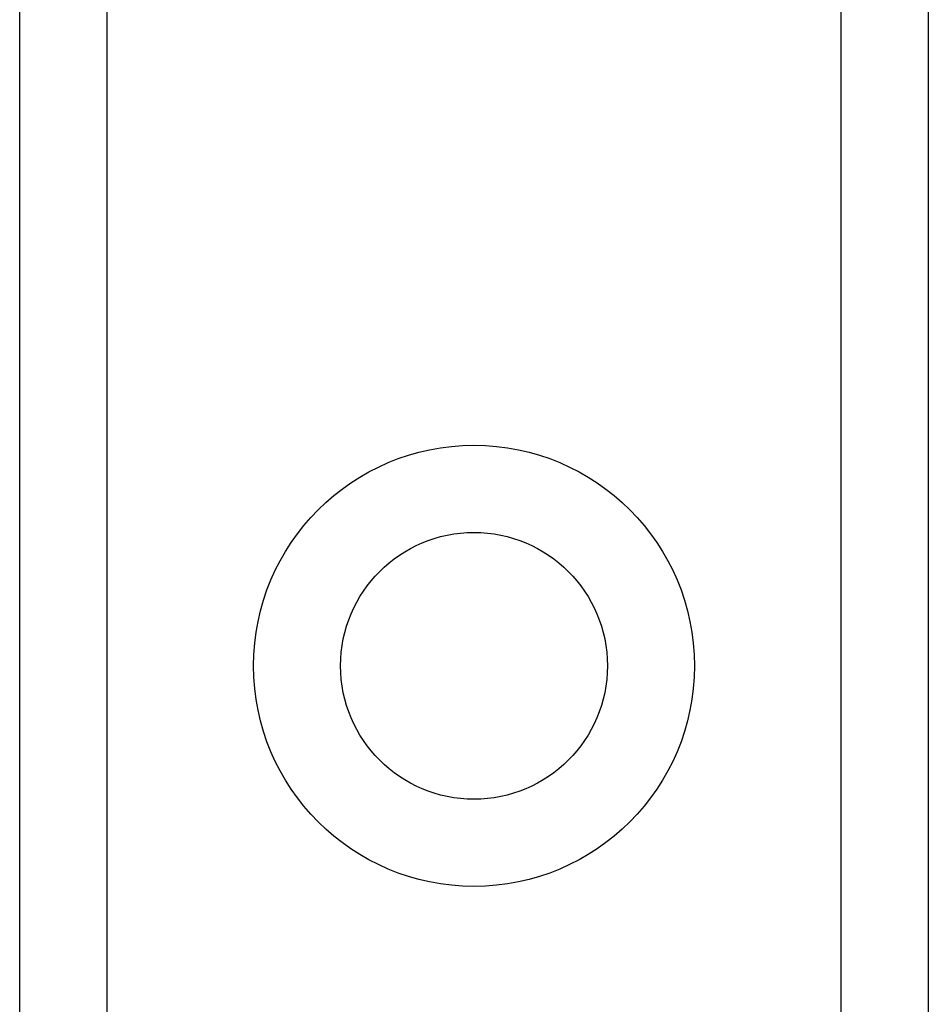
# Model space of a CAD drawing. Header units: inches. Extents: x 4 to 150, y 6 to 82.
# Tile 26 of 100: x 7.116 to 7.678, y 33.955 to 34.563. Entities that reach past the tile are written whole.
import ezdxf

# ---------------------------------------------------------------- set-up
doc = ezdxf.new("R2010")
doc.units = ezdxf.units.IN
doc.header["$MEASUREMENT"] = 0
doc.layers.add('Visible Edges(ANSI)', color=7, linetype='Continuous', lineweight=25)
doc.layers.add('Visible Tangent Edges(ANSI)', color=7, linetype='Continuous', lineweight=25)

msp = doc.modelspace()

# ---------------------------------------------------------------- linework, layer by layer
at = {"layer": 'Visible Edges(ANSI)'}
for p, q in [((7.11554, 14.11201), (7.11554, 53.23184)), ((7.67754, 53.23184), (7.67754, 14.11201))]:
    msp.add_line(p, q, dxfattribs=at)
msp.add_circle((7.39654, 34.16405), 0.0825, dxfattribs=at)
at = {"layer": 'Visible Tangent Edges(ANSI)'}
for p, q in [((7.16939, 53.23184), (7.16939, 14.11201)), ((7.62369, 14.11201), (7.62369, 53.23184))]:
    msp.add_line(p, q, dxfattribs=at)
msp.add_circle((7.39654, 34.16405), 0.13635, dxfattribs=at)

doc.saveas('drawing.dxf')
